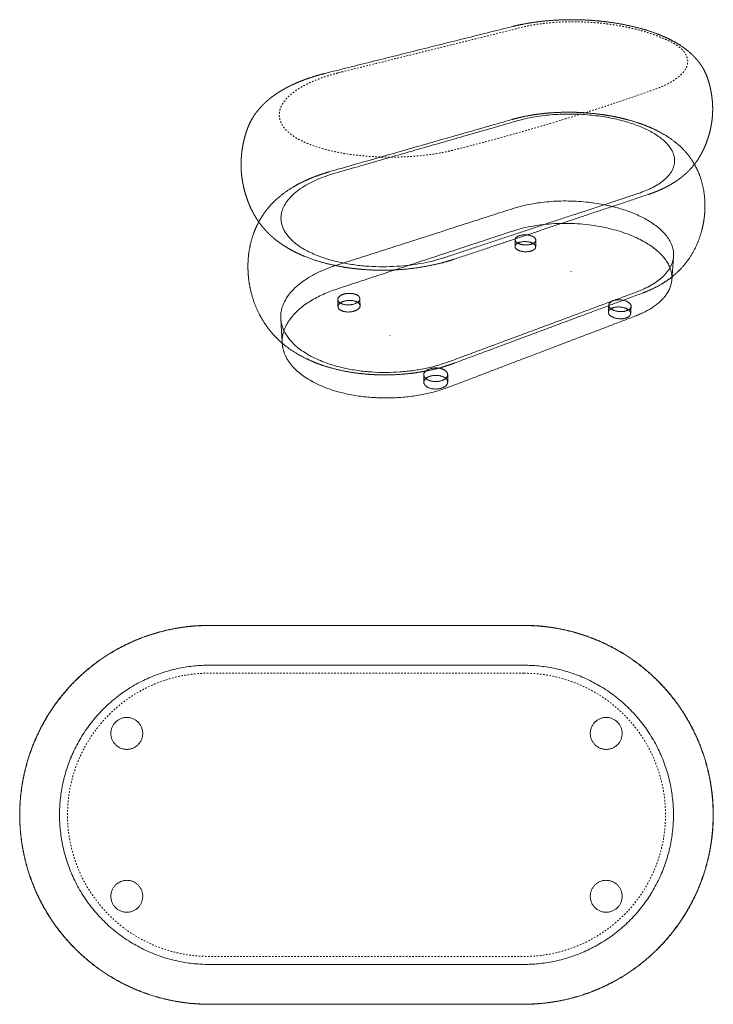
# Model space of a CAD drawing. Header units: millimetres. Extents: x -4507 to -2013, y -7501 to -6266.
# Tile 2 of 2: x -2883 to -2013, y -7501 to -6266. Entities that reach past the tile are written whole.
import ezdxf

# ---------------------------------------------------------------- set-up
doc = ezdxf.new("R2010")
doc.units = ezdxf.units.MM
doc.header["$MEASUREMENT"] = 0
doc.linetypes.add('Hidden', pattern=[4, 2, -2])
for name, color, linetype, lineweight, true_color in [('Default', 7, 'Continuous', 18, 0x000000), ('Layer 02', 7, 'Continuous', 9, 0x000000), ('Make2D$hidden$lines', 254, 'Continuous', 0, 0xbebebe)]:
    doc.layers.add(name, color=color, linetype=linetype, lineweight=lineweight, true_color=true_color)

msp = doc.modelspace()

# ---------------------------------------------------------------- linework, layer by layer
at = {"layer": 'Default'}
for points, weights, degree, knots in [([(-2264.2, -6274.3), (-2260.5, -6273.3), (-2252.8, -6271.6), (-2241.2, -6269.6), (-2229.2, -6268), (-2216.8, -6266.8), (-2204.2, -6266.1), (-2186.8, -6265.7), (-2173.5, -6266.2), (-2164.6, -6266.8), (-2160.6, -6267.1), (-2152.7, -6267.8), (-2137.4, -6269.7), (-2122.8, -6272.3), (-2108.7, -6275.6), (-2098.5, -6278.4), (-2088.6, -6281.6), (-2082.2, -6284), (-2079.1, -6285.3), (-2077.8, -6285.8), (-2076.5, -6286.4), (-2073.4, -6287.7), (-2071.6, -6288.5), (-2069.8, -6289.4)], [1, 1, 1, 1, 1, 1, 1, 1, 1, 1, 1, 1, 1, 1, 1, 1, 1, 1, 1, 0.999483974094, 0.998954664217, 0.997632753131, 0.996825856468, 0.996003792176], 3, [0, 0, 0, 0, 11.528851, 23.442289, 35.378101, 47.977307, 60.606319, 73.363777, 100.289114, 100.289114, 100.289114, 112.409188, 123.970801, 146.484887, 156.932009, 167.501039, 177.97082, 188.14137, 188.14137, 188.14137, 195.390019, 195.390019, 205.956319, 205.956319, 205.956319, 205.956319]), ([(-2069.8, -6289.4), (-2065.5, -6291.5), (-2061.4, -6293.6), (-2057.5, -6296), (-2055.3, -6297.3), (-2053.2, -6298.7), (-2049, -6301.6), (-2046.9, -6303.2), (-2044.8, -6304.9), (-2041.9, -6307.4), (-2039, -6309.9), (-2036.4, -6312.7), (-2034.5, -6314.7), (-2032.7, -6316.8), (-2030.9, -6319.1), (-2030, -6320.3), (-2029.1, -6321.5), (-2027.3, -6324.2), (-2026.4, -6325.6), (-2025.6, -6327), (-2025.3, -6327.5), (-2024.7, -6328.5), (-2023.6, -6330.6), (-2022.4, -6333.3), (-2020.9, -6336.7), (-2020.1, -6339.1), (-2019.7, -6340.3), (-2018.3, -6344.3), (-2017.2, -6348.4), (-2016.3, -6352.6), (-2015.4, -6357.1), (-2014.7, -6361.5), (-2014.2, -6366), (-2013.7, -6370.8), (-2013.5, -6375.6), (-2013.6, -6380.4), (-2013.7, -6384.2), (-2014, -6388.1), (-2014.4, -6391.9), (-2014.5, -6392.1), (-2014.5, -6392.3), (-2014.5, -6392.6), (-2015, -6396), (-2015.6, -6399.4), (-2016.3, -6402.9), (-2017.3, -6407.3), (-2018.5, -6411.6), (-2019.9, -6415.8), (-2021.3, -6419.9), (-2022.9, -6424), (-2024.7, -6427.9), (-2026.6, -6431.8), (-2028.6, -6435.5), (-2030.7, -6439), (-2032, -6441.1), (-2033.4, -6443.2), (-2034.9, -6445.2), (-2036.5, -6447.3), (-2038.2, -6449.4), (-2039.9, -6451.4), (-2041.8, -6453.5), (-2043.8, -6455.6), (-2045.9, -6457.6), (-2048.2, -6459.8), (-2050.7, -6461.9), (-2053.2, -6463.9), (-2056.1, -6466.1), (-2059.2, -6468.3), (-2062.3, -6470.2), (-2064.8, -6471.8), (-2067.3, -6473.3), (-2072.9, -6476.3), (-2076, -6477.8), (-2079.2, -6479.2), (-2082, -6480.5), (-2084.8, -6481.6), (-2089.3, -6483.4), (-2091, -6484), (-2093.4, -6484.8), (-2094.2, -6485.1), (-2095, -6485.3)], [2835.7913902, 2830.02576303, 2823.97350582, 2817.75859278, 2814.28636882, 2810.79075609, 2803.82362214, 2800.30435835, 2796.9357059, 2792.18915756, 2787.41615414, 2782.76372322, 2779.39346289, 2775.96192705, 2772.69010482, 2770.87897733, 2768.98471903, 2764.90531099, 2762.67557099, 2760.41894333, 2760.41894333, 2760.41894333, 2760.41894333, 2760.41894333, 2760.41894333, 2760.41894333, 2760.41894333, 2758.64623084, 2757.35436764, 2756.39157366, 2753.67388467, 2753.67388467, 2756.39157366, 2755.4928187, 2754.41359544, 2753.08640212, 2750.67359692, 2750.67359692, 2753.08640212, 2753.0782984, 2753.0782984, 2753.08640212, 2752.22080148, 2751.53371246, 2750.98327015, 2748.32540237, 2748.32540237, 2750.98327015, 2750.22125233, 2749.33833913, 2748.21313826, 2747.07221306, 2745.47362629, 2743.3172791, 2741.86266397, 2741.86266397, 2743.3172791, 2741.61986339, 2741.61986339, 2743.3172791, 2741.37883526, 2741.37883526, 2743.3172791, 2740.6416097, 2737.89368264, 2735.13774279, 2731.96399376, 2728.80956193, 2725.73854862, 2723.34640156, 2720.97946392, 2715.98541081, 2713.37214534, 2710.85342976, 2708.68588466, 2706.56474442, 2703.33893002, 2702.18840586, 2700.54227357, 2700.02658781, 2699.51683211], 3, [0, 0, 0, 0, 25.997159, 25.997159, 25.997159, 40.55266, 40.55266, 55.476131, 55.476131, 55.476131, 76.488553, 76.488553, 76.488553, 91.736895, 91.736895, 91.736895, 100.169335, 100.169335, 109.760611, 109.760611, 109.760611, 111.483052, 113.279292, 116.826384, 120.378241, 124.365946, 124.365946, 124.365946, 142.73898, 142.73898, 142.73898, 156.290051, 156.290051, 156.290051, 176.745473, 176.745473, 176.745473, 188.277861, 188.277861, 188.277861, 188.947368, 188.947368, 188.947368, 203.818201, 203.818201, 203.818201, 217.239004, 217.239004, 217.239004, 235.696424, 235.696424, 235.696424, 254.299681, 254.299681, 254.299681, 261.838968, 261.838968, 261.838968, 269.772811, 269.772811, 269.772811, 278.396578, 278.396578, 278.396578, 294.67347, 294.67347, 294.67347, 313.412362, 313.412362, 313.412362, 327.999143, 327.999143, 344.879668, 344.879668, 344.879668, 359.403497, 359.403497, 367.702993, 367.702993, 371.548161, 371.548161, 371.548161, 371.548161]), ([(-2566, -6538.5), (-2567, -6537.7), (-2567.9, -6536.9), (-2568.8, -6536), (-2571.3, -6533.7), (-2573.7, -6531.2), (-2576, -6528.6), (-2578.1, -6526.3), (-2580, -6523.9), (-2581.9, -6521.4), (-2583.6, -6519), (-2585.2, -6516.6), (-2586.7, -6514.1), (-2588, -6512.1), (-2589.2, -6510), (-2591.5, -6505.7), (-2592.5, -6503.6), (-2593.5, -6501.5), (-2595.5, -6497.1), (-2597.2, -6492.6), (-2598.7, -6488), (-2600.3, -6483.3), (-2601.6, -6478.5), (-2602.6, -6473.6), (-2602.7, -6473.1), (-2602.8, -6472.6), (-2602.9, -6472), (-2603.6, -6468.5), (-2604.2, -6464.9), (-2604.6, -6461.4), (-2605.1, -6457.1), (-2605.3, -6452.9), (-2605.4, -6448.6), (-2605.4, -6443.3), (-2605.1, -6438), (-2604.5, -6432.7), (-2603.9, -6427.7), (-2603, -6422.8), (-2601.9, -6417.9), (-2600.8, -6413.2), (-2599.5, -6408.7), (-2598, -6404.3), (-2597.7, -6403.6), (-2597.2, -6402.2), (-2596.1, -6399.5), (-2594.7, -6396.2), (-2592.9, -6392.5), (-2591.5, -6390.2), (-2590.9, -6389), (-2589.5, -6386.8), (-2588, -6384.5), (-2586.3, -6382.3), (-2585.7, -6381.5), (-2585, -6380.7), (-2584.3, -6379.8), (-2582.2, -6377.3), (-2580, -6374.8), (-2577.7, -6372.5), (-2574.5, -6369.2), (-2571, -6366.2), (-2567.4, -6363.4), (-2564.8, -6361.4), (-2562.1, -6359.5), (-2556.8, -6356), (-2554, -6354.4), (-2551.3, -6352.8), (-2547.1, -6350.4), (-2542.7, -6348.2), (-2533.1, -6344), (-2528, -6341.9), (-2522.6, -6340), (-2521.8, -6339.7), (-2520, -6339.1), (-2516.3, -6337.9), (-2509.6, -6335.8), (-2503.8, -6334.2), (-2499.9, -6333.2)], [1, 0.999911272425, 0.999911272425, 1, 0.999233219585, 0.999233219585, 1, 0.999337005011, 0.999337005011, 1, 0.999436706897, 0.999436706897, 1, 1.00052925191, 1.00100315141, 1.00180781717, 1.00214294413, 1.00243386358, 1.0030277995, 1.00352167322, 1.00396314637, 1.00295607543, 1.00295607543, 1.00396314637, 1.00395124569, 1.00395124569, 1.00396314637, 1.00427654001, 1.00463916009, 1.00506381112, 1.00415670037, 1.00415670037, 1.00506381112, 1.00572833, 1.00628479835, 1.00676010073, 1.00574286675, 1.00574286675, 1.00676010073, 1.00724327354, 1.00785878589, 1.00866510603, 1.00866510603, 1.00866510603, 1.00866510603, 1.00866510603, 1.00866510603, 1.00866510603, 1.00866510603, 1.00999852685, 1.01131306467, 1.01256767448, 1.01246182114, 1.01246182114, 1.01256767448, 1.01397726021, 1.01544346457, 1.01687743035, 1.01887503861, 1.02090453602, 1.02290694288, 1.02434544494, 1.02583604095, 1.02878670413, 1.03026132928, 1.03171938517, 1.03392418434, 1.03605099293, 1.04021511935, 1.04224635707, 1.0440934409, 1.0440934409, 1.0440934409, 1.0440934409, 1.0440934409, 1.0440934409, 1.0440934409], 3, [0, 0, 0, 0, 3.681926, 3.681926, 3.681926, 14.018132, 14.018132, 14.018132, 23.350869, 23.350869, 23.350869, 32.076433, 32.076433, 32.076433, 42.351582, 42.351582, 51.759991, 51.759991, 51.759991, 70.998545, 70.998545, 70.998545, 85.900267, 85.900267, 85.900267, 87.510012, 87.510012, 87.510012, 101.781178, 101.781178, 101.781178, 114.600531, 114.600531, 114.600531, 135.742877, 135.742877, 135.742877, 150.721494, 150.721494, 150.721494, 169.785435, 169.785435, 169.785435, 171.965934, 174.288303, 178.555062, 182.708713, 186.622562, 186.622562, 186.622562, 200.951018, 200.951018, 200.951018, 204.110926, 204.110926, 204.110926, 220.793794, 220.793794, 220.793794, 243.991803, 243.991803, 243.991803, 260.660168, 260.660168, 277.140007, 277.140007, 277.140007, 302.051204, 302.051204, 328.417745, 328.417745, 328.417745, 331.028766, 334.032275, 340.108232, 352.112579, 352.112579, 352.112579, 352.112579]), ([(-2036.5, -6447.3), (-2035.2, -6449.5), (-2032.9, -6454), (-2028.9, -6463.5), (-2025.2, -6476.2), (-2023.1, -6492.4), (-2023.2, -6503.4), (-2023.6, -6508.9), (-2023.8, -6510.7), (-2023.9, -6512.4), (-2024.2, -6514.1), (-2024.5, -6516.7), (-2025.3, -6522), (-2027.7, -6532.4), (-2031.8, -6544.9), (-2038.7, -6558.9), (-2044.4, -6567.4), (-2047.6, -6571.4), (-2049.3, -6573.6), (-2051.1, -6575.7), (-2055.2, -6580.1), (-2057.5, -6582.3), (-2059.8, -6584.4), (-2061.2, -6585.6), (-2064.1, -6588.1), (-2070.2, -6592.8), (-2078.5, -6598.2), (-2089.4, -6603.8), (-2097.2, -6607.1), (-2101.2, -6608.6)], [1, 1, 1, 1, 1, 1, 1, 1, 0.999844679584, 0.999844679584, 1, 1, 1, 1, 1, 1, 1, 1, 0.99938420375, 0.998729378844, 0.997233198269, 0.996385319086, 0.995508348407, 0.995508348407, 0.995508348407, 0.995508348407, 0.995508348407, 0.995508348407, 0.995508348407, 0.995508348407], 3, [0, 0, 0, 0, 7.779056, 15.156755, 31.015051, 47.284351, 63.955072, 63.955072, 63.955072, 69.104675, 69.104675, 69.104675, 77.1018, 85.269396, 101.047662, 116.56599, 131.782331, 131.782331, 131.782331, 145.172106, 145.172106, 160.738464, 160.738464, 160.738464, 166.309304, 172.210656, 183.77908, 196.124517, 208.922823, 208.922823, 208.922823, 208.922823]), ([(-2337, -6696.4), (-2341, -6697.9), (-2345.2, -6699.3), (-2353.9, -6702), (-2358.3, -6703.2), (-2372.4, -6706.6), (-2382.2, -6708.3), (-2392.3, -6709.5), (-2402.7, -6710.8), (-2413.3, -6711.4), (-2434.7, -6711.5), (-2445.4, -6710.9), (-2456, -6709.7), (-2458.6, -6709.4), (-2463.9, -6708.7), (-2474.2, -6707), (-2486.6, -6704.4), (-2501, -6700.3), (-2510.2, -6696.9), (-2514.6, -6695.1), (-2516.7, -6694.2), (-2520.9, -6692.3), (-2529.2, -6688.3), (-2539.1, -6682.7), (-2550, -6675), (-2556.5, -6669.3), (-2559.5, -6666.4), (-2563.1, -6662.9), (-2566.5, -6659.2), (-2569.6, -6655.2), (-2571.1, -6653.3), (-2574, -6649.4), (-2579.5, -6641), (-2585.5, -6629.6), (-2591.1, -6614.9), (-2593.6, -6604.5), (-2594.6, -6599.3), (-2595.5, -6594.4), (-2596.1, -6589.4), (-2596.4, -6584.5), (-2597.4, -6570.4), (-2596.1, -6556.2), (-2591, -6537.7), (-2589.2, -6532.6), (-2585.9, -6524.9), (-2584.5, -6522.2), (-2583.1, -6519.6)], [2549.04902708, 2546.389941, 2543.89400979, 2539.19067362, 2536.99816243, 2530.88282185, 2527.66322698, 2525.42661056, 2523.1037938, 2521.85767559, 2521.5634303, 2522.56594173, 2524.67965355, 2524.67965355, 2524.67965355, 2524.67965355, 2524.67965355, 2524.67965355, 2524.67965355, 2524.67965355, 2524.67965355, 2524.67965355, 2524.67965355, 2524.67965355, 2524.67965355, 2524.67965355, 2524.67965355, 2521.21983384, 2521.21983384, 2524.67965355, 2524.67965355, 2524.67965355, 2524.67965355, 2524.67965355, 2524.67965355, 2524.67965355, 2524.67965355, 2521.99097709, 2521.99097709, 2524.67965355, 2529.53300109, 2534.53283442, 2544.27565349, 2547.32857479, 2552.72562042, 2554.80531508, 2556.99800632], 3, [0, 0, 0, 0, 18.382635, 18.382635, 37.301337, 37.301337, 76.610406, 76.610406, 76.610406, 117.441592, 117.441592, 159.179222, 159.179222, 159.179222, 167.139452, 175.015299, 190.455898, 205.385729, 219.747682, 219.747682, 219.747682, 226.683828, 233.559047, 247.419757, 260.736903, 273.357232, 273.357232, 273.357232, 288.412115, 288.412115, 288.412115, 295.67013, 303.266282, 318.30416, 334.252478, 350.30472, 350.30472, 350.30472, 365.229346, 365.229346, 365.229346, 423.271657, 423.271657, 446.435662, 446.435662, 459.807501, 459.807501, 459.807501, 459.807501]), ([(-2338.3, -6566.4), (-2342.8, -6567.9), (-2352.1, -6570.7), (-2366.4, -6574), (-2381.2, -6576.7), (-2396.6, -6578.7), (-2412.4, -6579.9), (-2428.6, -6580.3), (-2444.3, -6579.8), (-2454.6, -6579), (-2459.5, -6578.5), (-2462.5, -6578.2), (-2468.4, -6577.5), (-2480, -6575.7), (-2494, -6572.9), (-2510.3, -6568.5), (-2520.6, -6564.7), (-2525.6, -6562.7), (-2529.4, -6561.1), (-2533.1, -6559.5), (-2540.7, -6555.8), (-2544.5, -6553.7), (-2548.2, -6551.4), (-2552.2, -6549), (-2556.1, -6546.4), (-2559.7, -6543.6), (-2561.9, -6542), (-2564, -6540.3), (-2566, -6538.5)], [1, 1, 1, 1, 1, 1, 1, 1, 1, 1, 1, 1, 1, 1, 1, 1, 1, 1, 1.00100433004, 1.00205784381, 1.00435417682, 1.00560593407, 1.00688903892, 1.00829703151, 1.00975781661, 1.01124339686, 1.0108461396, 1.0108461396, 1.01124339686], 3, [0, 0, 0, 0, 14.326763, 29.040019, 44.069258, 59.416766, 75.4658, 91.612927, 108.034775, 122.65493, 122.65493, 122.65493, 131.812531, 140.334234, 157.902222, 174.611977, 190.906735, 190.906735, 190.906735, 208.581039, 208.581039, 228.023243, 228.023243, 228.023243, 249.369365, 249.369365, 249.369365, 257.494082, 257.494082, 257.494082, 257.494082]), ([(-2553.7, -6671.7), (-2552.7, -6689.1), (-2537.5, -6704.2), (-2467.2, -6773.4), (-2344.2, -6726.6)], [2372.72625614, 2432.72812702, 2634.04574006, 1763.77344862, 2587.16696807], 2, [261.1206, 261.1206, 261.1206, 372.635997, 372.635997, 745.271994, 745.271994, 745.271994]), ([(-2645.5, -7025.6), (-2690.8, -7025.6), (-2732.9, -7042.3), (-2778.7, -7060.4), (-2813.5, -7095.2), (-2848.3, -7130), (-2866.4, -7175.8), (-2883.1, -7217.9), (-2883.1, -7263.3), (-2883.1, -7308.6), (-2866.4, -7350.8), (-2848.3, -7396.5), (-2813.5, -7431.3), (-2778.7, -7466.1), (-2732.9, -7484.3), (-2690.8, -7500.9), (-2645.5, -7500.9)], [1, 0.982290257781, 1, 0.979219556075, 1, 0.979219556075, 1, 0.982290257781, 1, 0.982290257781, 1, 0.979219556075, 1, 0.979219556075, 1, 0.982290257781, 1], 2, [0, 0, 0, 89.588477, 89.588477, 186.658553, 186.658553, 283.728628, 283.728628, 373.317105, 373.317105, 462.905582, 462.905582, 559.975658, 559.975658, 657.045733, 657.045733, 746.63421, 746.63421, 746.63421]), ([(-2645.5, -7025.8), (-2690.8, -7025.8), (-2732.9, -7042.5), (-2778.6, -7060.6), (-2813.4, -7095.3), (-2848.2, -7130.1), (-2866.3, -7175.9), (-2883, -7218), (-2883, -7263.3)], [1, 0.982290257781, 1, 0.979219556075, 1, 0.979219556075, 1, 0.982290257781, 1], 2, [0, 0, 0, 89.527768, 89.527768, 186.532064, 186.532064, 283.53636, 283.53636, 373.064128, 373.064128, 373.064128]), ([(-2250.5, -7025.6), (-2205.1, -7025.6), (-2163, -7042.3), (-2117.2, -7060.4), (-2082.4, -7095.2), (-2047.6, -7130), (-2029.5, -7175.8), (-2012.8, -7217.9), (-2012.8, -7263.3), (-2012.8, -7308.6), (-2029.5, -7350.8), (-2047.6, -7396.5), (-2082.4, -7431.3), (-2117.2, -7466.1), (-2163, -7484.3), (-2205.1, -7500.9), (-2250.5, -7500.9)], [1, 0.982290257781, 1, 0.979219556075, 1, 0.979219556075, 1, 0.982290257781, 1, 0.982290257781, 1, 0.979219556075, 1, 0.979219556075, 1, 0.982290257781, 1], 2, [0, 0, 0, 89.588477, 89.588477, 186.658553, 186.658553, 283.728628, 283.728628, 373.317105, 373.317105, 462.905582, 462.905582, 559.975658, 559.975658, 657.045733, 657.045733, 746.63421, 746.63421, 746.63421]), ([(-2013, -7263.3), (-2013, -7218), (-2029.6, -7175.9), (-2047.7, -7130.1), (-2082.5, -7095.3), (-2117.3, -7060.6), (-2163, -7042.5), (-2205.2, -7025.8), (-2250.5, -7025.8)], [1, 0.982290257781, 1, 0.979219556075, 1, 0.979219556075, 1, 0.982290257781, 1], 2, [0, 0, 0, 89.527768, 89.527768, 186.532064, 186.532064, 283.53636, 283.53636, 373.064128, 373.064128, 373.064128]), ([(-2883, -7263.3), (-2883, -7308.6), (-2866.3, -7350.7), (-2848.2, -7396.4), (-2813.4, -7431.2), (-2778.6, -7466), (-2732.9, -7484.1), (-2690.8, -7500.8), (-2645.5, -7500.8)], [1, 0.982290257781, 1, 0.979219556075, 1, 0.979219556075, 1, 0.982290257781, 1], 2, [0, 0, 0, 89.527768, 89.527768, 186.532064, 186.532064, 283.53636, 283.53636, 373.064128, 373.064128, 373.064128]), ([(-2250.5, -7500.8), (-2205.2, -7500.8), (-2163, -7484.1), (-2117.3, -7466), (-2082.5, -7431.2), (-2047.7, -7396.4), (-2029.6, -7350.7), (-2013, -7308.6), (-2013, -7263.3)], [1, 0.982290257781, 1, 0.979219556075, 1, 0.979219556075, 1, 0.982290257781, 1], 2, [0, 0, 0, 89.527768, 89.527768, 186.532064, 186.532064, 283.53636, 283.53636, 373.064128, 373.064128, 373.064128])]:
    msp.add_rational_spline(points, weights, degree=degree, knots=knots, dxfattribs=at)
for points in [[(-2499.9, -6333.2), (-2382.1, -6303.8), (-2264.2, -6274.3)], [(-2095, -6485.3), (-2216.6, -6525.9), (-2338.3, -6566.4)], [(-2064.5, -6588.4), (-2064.6, -6590.2), (-2064.8, -6592.1)], [(-2101.2, -6608.6), (-2219.1, -6652.5), (-2337, -6696.4)], [(-2344.2, -6726.6), (-2227.6, -6682.2), (-2111.1, -6637.8)], [(-2553.7, -6671.7), (-2553.7, -6671.7), (-2553.7, -6671.6)], [(-2250.5, -7025.6), (-2448, -7025.6), (-2645.5, -7025.6)], [(-2250.5, -7025.8), (-2448, -7025.8), (-2645.5, -7025.8)], [(-2645.5, -7500.8), (-2448, -7500.8), (-2250.5, -7500.8)], [(-2250.5, -7500.9), (-2448, -7500.9), (-2645.5, -7500.9)]]:
    msp.add_open_spline(points, degree=2, dxfattribs=at)
msp.add_rational_spline([(-2064.8, -6592.1), (-2066.8, -6620.9), (-2111.1, -6637.8)], [2473.30081808, 2390.54285114, 2783.37901824], degree=2, dxfattribs=at)
at = {"layer": 'Layer 02', "linetype": 'Hidden'}
for points, weights, knots in [([(-2483.1, -6332.5), (-2604.6, -6363.4), (-2542, -6410.3), (-2470.8, -6461.8), (-2339.4, -6429.6), (-2213.6, -6398.1), (-2087.8, -6353.8), (-1991.2, -6320.2), (-2078, -6288.5), (-2155.9, -6254), (-2248.3, -6274.3), (-2365.7, -6303.4), (-2483.1, -6332.5)], [2074.53495308, 1403.90863293, 1849.7750592, 1212.06860148, 1803.23215201, 1803.23215201, 1803.23215201, 1331.8496473, 2005.74276594, 1504.69897492, 2047.67801538, 2047.67801538, 2074.53495308], [239.625275, 239.625275, 239.625275, 612.765524, 612.765524, 985.905774, 985.905774, 1246.516134, 1246.516134, 1619.656383, 1619.656383, 1992.796632, 1992.796632, 2232.421907, 2232.421907, 2232.421907]), ([(-2250.5, -7085.6), (-2072.8, -7085.6), (-2072.8, -7263.3), (-2072.8, -7440.9), (-2250.5, -7440.9), (-2448, -7440.9), (-2645.5, -7440.9), (-2823.1, -7440.9), (-2823.1, -7263.3), (-2823.1, -7085.6), (-2645.5, -7085.6), (-2448, -7085.6), (-2250.5, -7085.6)], [1, 0.707106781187, 1, 0.707106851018, 0.999999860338, 0.999999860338, 0.999999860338, 0.70710668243, 0.999999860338, 0.70710668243, 0.999999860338, 0.999999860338, 0.999999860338], [0, 0, 0, 279.069359, 279.069359, 558.138651, 558.138651, 953.138651, 953.138651, 1232.207977, 1232.207977, 1511.277303, 1511.277303, 1906.277303, 1906.277303, 1906.277303])]:
    msp.add_rational_spline(points, weights, degree=2, knots=knots, dxfattribs=at)
at = {"layer": 'Make2D$hidden$lines'}
for points, weights, degree, knots in [([(-2265.8, -6391.2), (-2259, -6389.2), (-2252, -6387.6), (-2237.1, -6384.9), (-2229.2, -6383.8), (-2221.1, -6383.1), (-2212.7, -6382.3), (-2204.2, -6382), (-2186.9, -6381.9), (-2178.1, -6382.2), (-2169.3, -6383), (-2160.6, -6383.7), (-2151.9, -6384.8), (-2135.1, -6387.7), (-2127, -6389.5), (-2119.2, -6391.7), (-2117.3, -6392.2), (-2113.5, -6393.3), (-2106.2, -6395.6), (-2097.5, -6398.7), (-2087.6, -6402.9), (-2081.4, -6406.1), (-2078.4, -6407.7), (-2076.6, -6408.7), (-2073.2, -6410.7), (-2066.7, -6414.8), (-2059.2, -6420.4), (-2051, -6427.7), (-2046.2, -6433.2), (-2044, -6436), (-2042.1, -6438.5), (-2040.3, -6441.1), (-2038.6, -6443.8), (-2037.9, -6444.9), (-2037.2, -6446.1), (-2036.5, -6447.3)], [2965.21453781, 2970.36713678, 2974.84264845, 2982.42352271, 2985.42163006, 2987.46038821, 2989.57327737, 2990.64157028, 2990.61943343, 2989.48609397, 2987.24513528, 2984.99971175, 2981.65744862, 2972.97428304, 2967.69476305, 2961.55016671, 2961.55016671, 2961.55016671, 2961.55016671, 2961.55016671, 2961.55016671, 2961.55016671, 2961.55016671, 2961.55016671, 2961.55016671, 2961.55016671, 2961.55016671, 2961.55016671, 2961.55016671, 2961.55016671, 2958.97047716, 2958.97047716, 2961.55016671, 2961.07413608, 2961.07413608, 2961.55016671], 3, [0, 0, 0, 0, 36.057216, 36.057216, 73.928085, 73.928085, 73.928085, 113.198299, 113.198299, 153.2427, 153.2427, 153.2427, 193.359255, 193.359255, 232.872787, 232.872787, 232.872787, 238.792437, 244.637652, 255.885965, 266.611215, 276.844961, 276.844961, 276.844961, 282.919802, 288.785157, 299.915798, 310.867184, 321.662606, 321.662606, 321.662606, 331.113949, 331.113949, 331.113949, 335.194609, 335.194609, 335.194609, 335.194609]), ([(-2257.9, -6392.5), (-2164.7, -6365.7), (-2090.6, -6406.6), (-2009.4, -6451.5), (-2106.7, -6483.7)], [2947.63382242, 2146.4166793, 2903.25866908, 1959.41110559, 2683.16800383], 2, [0, 0, 0, 372.635997, 372.635997, 745.271994, 745.271994, 745.271994]), ([(-2583.1, -6519.6), (-2581.7, -6516.9), (-2580.1, -6514.3), (-2578.5, -6511.8), (-2578.4, -6511.6), (-2578.3, -6511.5), (-2578.2, -6511.3), (-2577.1, -6509.7), (-2574.6, -6506.2), (-2570.6, -6501.1), (-2566.1, -6496.1), (-2559.5, -6489.8), (-2550.5, -6482.4), (-2542.6, -6477.3), (-2538.6, -6474.9), (-2535.1, -6472.9), (-2531.5, -6471), (-2524.2, -6467.5), (-2520.5, -6465.8), (-2509.7, -6461.4), (-2502.3, -6458.9), (-2494.6, -6456.6)], [1, 0.999380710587, 0.999380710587, 1, 1.00005742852, 1.00011499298, 1.0001726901, 1.0001726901, 1.0001726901, 1.0001726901, 1.0001726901, 1.0001726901, 1.0001726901, 1.0001726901, 1.0001726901, 1.00170971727, 1.00321209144, 1.00606665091, 1.00742043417, 1.01117060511, 1.01341172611, 1.01539851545], 3, [0, 0, 0, 0, 9.087986, 9.087986, 9.087986, 9.90611, 9.90611, 9.90611, 15.970606, 22.648192, 29.285233, 36.178259, 50.00032, 64.201135, 64.201135, 64.201135, 84.25617, 84.25617, 103.564286, 103.564286, 140.01582, 140.01582, 140.01582, 140.01582]), ([(-2487.6, -6458.5), (-2601.4, -6491.2), (-2539.2, -6544.7), (-2470.1, -6604.1), (-2348.8, -6563.9)], [2751.42177225, 1883.42417805, 2531.33110701, 1696.41860434, 2486.95595366], 2, [0, 0, 0, 372.635997, 372.635997, 745.271994, 745.271994, 745.271994]), ([(-2263.9, -6502.7), (-2168.3, -6472.1), (-2092.6, -6519), (-2009.4, -6570.4), (-2109.2, -6607.5)], [3040.53887317, 2215.61551425, 2993.66010118, 2018.05920198, 2761.15205702], 2, [0, 0, 0, 372.635997, 372.635997, 745.271994, 745.271994, 745.271994]), ([(-2264.4, -6531), (-2169.5, -6499.7), (-2094.3, -6547.5), (-2063, -6567.5), (-2064.8, -6592.1)], [3062.76583439, 2231.33234926, 3015.88706241, 2548.46013049, 2473.30081808], 2, [0, 0, 0, 372.635997, 372.635997, 549.988757, 549.988757, 549.988757]), ([(-2261.6, -6550.3), (-2261.5, -6547.1), (-2256.2, -6545.3), (-2245.8, -6541.8), (-2238.2, -6547)], [2609.23319669, 2517.66742298, 3052.71273473, 2165.60396286, 3047.70549744], 2, [73.095792, 73.095792, 73.095792, 91.132416, 91.132416, 121.509888, 121.509888, 121.509888]), ([(-2238, -6538.6), (-2230.4, -6543.9), (-2240.9, -6547.4), (-2251.4, -6551), (-2259, -6545.6), (-2266.6, -6540.3), (-2256.1, -6536.8), (-2245.6, -6533.4), (-2238, -6538.6)], [3041.03592708, 2139.78638731, 3016.20116924, 2125.76621308, 3021.20840654, 2146.8676902, 3046.04316438, 2160.88786444, 3041.03592708], 2, [0, 0, 0, 30.377472, 30.377472, 60.754944, 60.754944, 91.132416, 91.132416, 121.509888, 121.509888, 121.509888]), ([(-2235.7, -6550.9), (-2235.8, -6554.1), (-2241.1, -6555.9), (-2251.6, -6559.5), (-2259.2, -6554.1), (-2261.7, -6552.4), (-2261.6, -6550.3)], [2604.81487241, 2509.19498772, 3022.87073959, 2130.4823115, 3027.87797689, 2672.07534256, 2609.30081841], 2, [12.612519, 12.612519, 12.612519, 30.377472, 30.377472, 60.754944, 60.754944, 73.089141, 73.089141, 73.089141]), ([(-2486.5, -6574.2), (-2602.8, -6611.5), (-2539.2, -6672.7), (-2468.4, -6740.9), (-2344.2, -6694.8)], [2844.326823, 1945.61292588, 2611.81877884, 1748.05661361, 2564.94000685], 2, [0, 0, 0, 372.635997, 372.635997, 745.271994, 745.271994, 745.271994]), ([(-2482.2, -6620.4), (-2489.1, -6614.3), (-2477.1, -6610.3), (-2465.2, -6606.4), (-2458.2, -6612.3), (-2451.2, -6618.4), (-2463.2, -6622.4), (-2475.3, -6626.5), (-2482.2, -6620.4)], [2825.43574919, 2008.43551662, 2850.27050703, 2022.45569086, 2845.26326974, 2001.35421373, 2820.42851189, 1987.3340395, 2825.43574919], 2, [0, 0, 0, 30.377472, 30.377472, 60.754944, 60.754944, 91.132416, 91.132416, 121.509888, 121.509888, 121.509888]), ([(-2483.7, -6625.8), (-2483.9, -6621.5), (-2476.8, -6619.2), (-2464.9, -6615.2), (-2457.9, -6621.2), (-2450.9, -6627.2), (-2462.9, -6631.3), (-2475, -6635.4), (-2481.9, -6629.3)], [2473.68777508, 2290.01970425, 2856.94007738, 2027.17178928, 2851.93284009, 2006.07031215, 2827.09808225, 1992.05013792, 2832.10531954], 2, [9.967608, 9.967608, 9.967608, 30.377472, 30.377472, 60.754944, 60.754944, 91.132416, 91.132416, 121.509888, 121.509888, 121.509888]), ([(-2119.1, -6620.6), (-2110.2, -6626.7), (-2121.1, -6630.8), (-2132.1, -6634.9), (-2140.9, -6628.7), (-2149.6, -6622.6), (-2138.7, -6618.5), (-2127.9, -6614.5), (-2119.1, -6620.6)], [2824.92221794, 1986.97091807, 2800.0874601, 1972.95074383, 2805.09469739, 1994.05222096, 2829.92945524, 2008.07239519, 2824.92221794], 2, [0, 0, 0, 30.377472, 30.377472, 60.754944, 60.754944, 91.132416, 91.132416, 121.509888, 121.509888, 121.509888]), ([(-2144.4, -6632.7), (-2144.2, -6629.3), (-2139.2, -6627.4), (-2128.4, -6623.4), (-2119.6, -6629.5)], [2413.93815841, 2378.41035813, 2836.59902559, 2012.78849362, 2831.59178829], 2, [74.519736, 74.519736, 74.519736, 91.132416, 91.132416, 121.509888, 121.509888, 121.509888]), ([(-2116.5, -6634.5), (-2116.7, -6637.9), (-2121.6, -6639.8), (-2132.6, -6643.9), (-2141.4, -6637.7), (-2144.6, -6635.4), (-2144.4, -6632.7)], [2409.27399012, 2365.58624333, 2806.75703045, 1977.66684226, 2811.76426774, 2446.92962621, 2414.53771989], 2, [13.935138, 13.935138, 13.935138, 30.377472, 30.377472, 60.754944, 60.754944, 74.386936, 74.386936, 74.386936]), ([(-2373.7, -6715.9), (-2381.8, -6708.8), (-2369.2, -6704.1), (-2356.7, -6699.5), (-2348.6, -6706.5), (-2340.3, -6713.5), (-2352.9, -6718.3), (-2365.6, -6723.1), (-2373.7, -6715.9)], [2609.32204004, 1855.62004738, 2634.15679789, 1869.64022161, 2629.14956059, 1848.53874448, 2604.31480275, 1834.51857025, 2609.32204004], 2, [0, 0, 0, 30.377472, 30.377472, 60.754944, 60.754944, 91.132416, 91.132416, 121.509888, 121.509888, 121.509888]), ([(-2376, -6720.7), (-2376, -6716), (-2369.1, -6713.4), (-2356.7, -6708.8), (-2348.5, -6715.8), (-2346.1, -6717.9), (-2346.1, -6720.5)], [2268.17052108, 2146.92239935, 2640.82636824, 1874.35632003, 2635.81913094, 2342.35752293, 2265.49973311], 2, [11.154228, 11.154228, 11.154228, 30.377472, 30.377472, 60.754944, 60.754944, 72.146496, 72.146496, 72.146496]), ([(-2346.1, -6720.5), (-2346.1, -6725.1), (-2352.9, -6727.7), (-2365.5, -6732.5), (-2373.6, -6725.3)], [2265.16303009, 2138.02775697, 2610.9843731, 1839.23466867, 2615.9916104], 2, [72.171526, 72.171526, 72.171526, 91.132416, 91.132416, 121.509888, 121.509888, 121.509888]), ([(-2250.5, -7075.6), (-2062.8, -7075.6), (-2062.8, -7263.3), (-2062.8, -7450.9), (-2250.5, -7450.9), (-2448, -7450.9), (-2645.5, -7450.9), (-2833.1, -7450.9), (-2833.1, -7263.3), (-2833.1, -7075.6), (-2645.5, -7075.6), (-2448, -7075.6), (-2250.5, -7075.6)], [1, 0.707106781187, 1, 0.707106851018, 0.999999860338, 0.999999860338, 0.999999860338, 0.70710668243, 0.999999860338, 0.70710668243, 0.999999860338, 0.999999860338, 0.999999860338], 2, [0, 0, 0, 294.777324, 294.777324, 589.554578, 589.554578, 984.554578, 984.554578, 1279.331867, 1279.331867, 1574.109156, 1574.109156, 1969.109156, 1969.109156, 1969.109156]), ([(-2734.6, -7147), (-2748.7, -7132.8), (-2762.9, -7147), (-2777, -7161.1), (-2762.9, -7175.3), (-2748.7, -7189.4), (-2734.6, -7175.3), (-2720.4, -7161.1), (-2734.6, -7147)], [1, 0.707106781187, 1, 0.707106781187, 1, 0.707106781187, 1, 0.707106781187, 1], 2, [0, 0, 0, 31.415927, 31.415927, 62.831853, 62.831853, 94.24778, 94.24778, 125.663706, 125.663706, 125.663706]), ([(-2161.3, -7147), (-2175.5, -7161.1), (-2161.3, -7175.3), (-2147.2, -7189.4), (-2133, -7175.3), (-2118.9, -7161.1), (-2133, -7147), (-2147.2, -7132.8), (-2161.3, -7147)], [1, 0.707106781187, 1, 0.707106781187, 1, 0.707106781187, 1, 0.707106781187, 1], 2, [0, 0, 0, 31.415927, 31.415927, 62.831853, 62.831853, 94.24778, 94.24778, 125.663706, 125.663706, 125.663706]), ([(-2734.6, -7379.6), (-2720.4, -7365.4), (-2734.6, -7351.3), (-2748.7, -7337.1), (-2762.9, -7351.3), (-2777, -7365.4), (-2762.9, -7379.6), (-2748.7, -7393.7), (-2734.6, -7379.6)], [1, 0.707106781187, 1, 0.707106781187, 1, 0.707106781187, 1, 0.707106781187, 1], 2, [0, 0, 0, 31.415927, 31.415927, 62.831853, 62.831853, 94.24778, 94.24778, 125.663706, 125.663706, 125.663706]), ([(-2161.3, -7379.6), (-2147.2, -7393.7), (-2133, -7379.6), (-2118.9, -7365.4), (-2133, -7351.3), (-2147.2, -7337.1), (-2161.3, -7351.3), (-2175.5, -7365.4), (-2161.3, -7379.6)], [1, 0.707106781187, 1, 0.707106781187, 1, 0.707106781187, 1, 0.707106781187, 1], 2, [0, 0, 0, 31.415927, 31.415927, 62.831853, 62.831853, 94.24778, 94.24778, 125.663706, 125.663706, 125.663706])]:
    msp.add_rational_spline(points, weights, degree=degree, knots=knots, dxfattribs=at)
for points in [[(-2494.6, -6456.6), (-2380.2, -6423.9), (-2265.8, -6391.2)], [(-2487.6, -6458.5), (-2372.8, -6425.5), (-2257.9, -6392.5)], [(-2348.8, -6563.9), (-2227.8, -6523.8), (-2106.7, -6483.7)], [(-2486.5, -6574.2), (-2375.2, -6538.5), (-2263.9, -6502.7)], [(-2485.3, -6603.8), (-2374.9, -6567.4), (-2264.4, -6531)], [(-2261.6, -6550.3), (-2261.5, -6546.1), (-2261.4, -6541.8)], [(-2235.5, -6542.6), (-2235.6, -6546.7), (-2235.7, -6550.9)], [(-2062.7, -6562.7), (-2063.6, -6575.5), (-2064.5, -6588.4)], [(-2191.4, -6581.8), (-2191.5, -6581.8), (-2191.6, -6581.7)], [(-2191.2, -6582), (-2191.3, -6581.9), (-2191.4, -6581.8)], [(-2344.2, -6694.8), (-2226.7, -6651.2), (-2109.2, -6607.5)], [(-2483.7, -6625.8), (-2483.9, -6621.4), (-2484.1, -6617)], [(-2456.3, -6615.8), (-2456.2, -6620.3), (-2456, -6624.7)], [(-2144.4, -6632.7), (-2144.2, -6628.3), (-2144, -6623.8)], [(-2116, -6625.6), (-2116.2, -6630.1), (-2116.5, -6634.5)], [(-2553.7, -6671.6), (-2554.6, -6656.4), (-2555.5, -6641.1)], [(-2418.3, -6662), (-2418.4, -6662), (-2418.5, -6661.9)], [(-2418.2, -6662.2), (-2418.3, -6662.1), (-2418.3, -6662)], [(-2376, -6720.7), (-2376, -6716.1), (-2376.1, -6711.4)], [(-2346.1, -6711.1), (-2346.1, -6715.8), (-2346.1, -6720.5)]]:
    msp.add_open_spline(points, degree=2, dxfattribs=at)
for points, weights in [([(-2238.2, -6547), (-2235.7, -6548.8), (-2235.7, -6550.9)], [3047.70549744, 2673.7230004, 2605.18689527]), ([(-2485.3, -6603.8), (-2556.1, -6627.2), (-2553.7, -6671.5)], [2866.55378422, 2233.60417416, 2372.12025654]), ([(-2481.9, -6629.3), (-2483.6, -6627.7), (-2483.7, -6625.8)], [2832.10531954, 2565.33911133, 2475.00103624]), ([(-2119.6, -6629.5), (-2116.4, -6631.7), (-2116.5, -6634.5)], [2831.59178829, 2451.00993857, 2410.23126141]), ([(-2373.6, -6725.3), (-2376, -6723.2), (-2376, -6720.7)], [2615.9916104, 2340.43862698, 2269.15112698])]:
    msp.add_rational_spline(points, weights, degree=2, dxfattribs=at)

doc.saveas('drawing.dxf')
